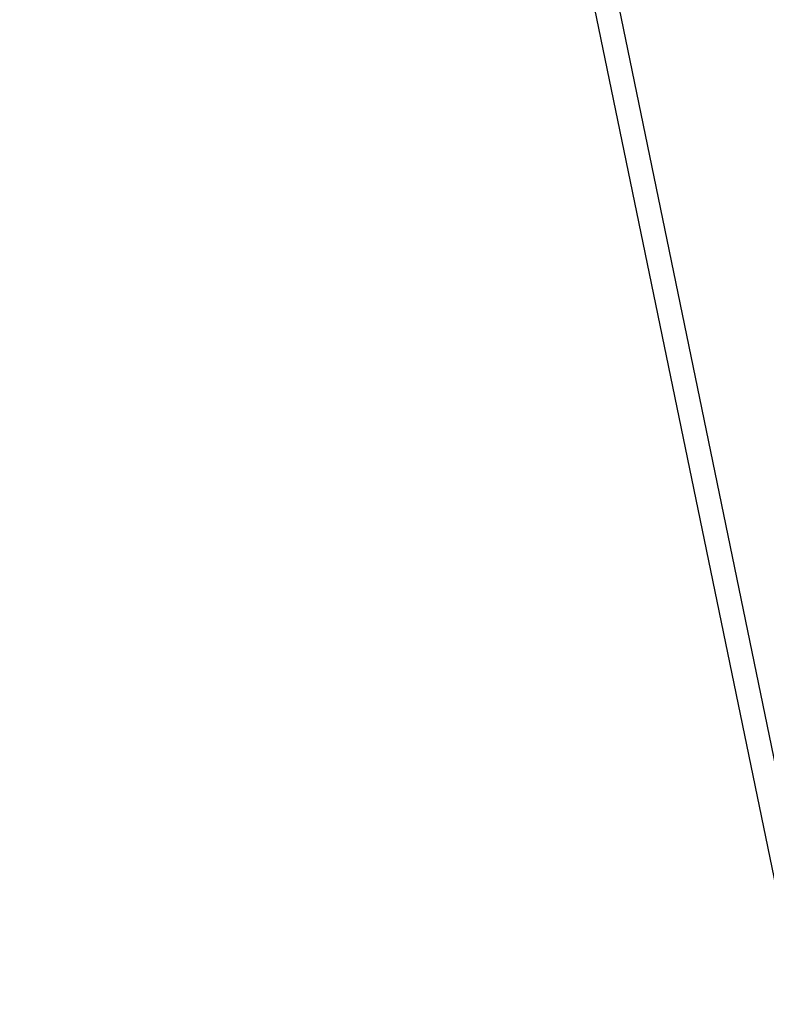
# Model space of a CAD drawing. Extents: x 447045 to 447634, y 442020 to 443192.
# Tile 9 of 24: x 447045 to 447200, y 442521 to 442726. Entities that reach past the tile are written whole.
import ezdxf

# ---------------------------------------------------------------- set-up
doc = ezdxf.new("R2010")
doc.units = 0
doc.header["$LTSCALE"] = 2
doc.header["$MEASUREMENT"] = 0
doc.linetypes.add('AUSGEZOGEN', pattern=[0])
doc.layers.get('0').update_dxf_attribs({"linetype": 'AUSGEZOGEN'})
for name, color, linetype in [('FBR', 8, 'CONTINUOUS'), ('Planeinteilung', 6, 'CONTINUOUS'), ('RAHMEN', 250, 'AUSGEZOGEN'), ('SCHLITZRINNE', 8, 'AUSGEZOGEN')]:
    doc.layers.add(name, color=color, linetype=linetype)

# ---------------------------------------------------------------- blocks, each defined once
blk = doc.blocks.new('1135297')
blk.add_line((0, 0), (1135, 0))
at = {"layer": 'RAHMEN'}
blk.add_line((25, 5), (950, 5), dxfattribs=at)

msp = doc.modelspace()

# ---------------------------------------------------------------- hatches: boundary and pattern name
at = {"layer": 'SCHLITZRINNE'}
h = msp.add_hatch(dxfattribs=at)
h.set_pattern_fill('_USER', color=256, scale=1.5, angle=45, style=0, pattern_type=0)
h.set_pattern_definition([(334.2695901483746, (447234.5127272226, 443158.8401483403), (0.6512059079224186, 1.35127009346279), [])])
edge = h.paths.add_edge_path()
edge.add_arc((464490.7175438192, 449190.2495547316), 18279.89343786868, 199.256988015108, 199.2725912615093)
edge.add_arc((412789.2576575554, 431110.164703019), 36491.72717792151, 19.26941265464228, 19.275929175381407, ccw=False)
edge.add_line((447233.134, 443161.2700000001), (447233.6060244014, 443161.4349028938))
edge.add_arc((464490.7175437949, 449190.249554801), 18280.39343786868, 199.2569880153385, 199.2725912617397)
edge.add_arc((438988.1613027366, 440271.6982763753), 8736.655536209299, 19.248465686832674, 19.281113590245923, ccw=False)
edge.add_arc((439684.884197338, 440514.9838708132), 7998.678116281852, 19.2238186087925, 19.248465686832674, ccw=False)
edge.add_arc((551443.6805055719, 479485.6081539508), 110359.837036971, 199.2238149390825, 199.2304511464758)
edge.add_arc((461591.9284848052, 448142.3628786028), 15198.20419267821, 199.2304511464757, 199.2954143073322)
edge.add_arc((434066.5644204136, 438505.5905611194), 13965.35264760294, 19.22764435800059, 19.29541436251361, ccw=False)
edge.add_arc((446515.3391800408, 442847.4484587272), 781.1301442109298, 18.874057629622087, 19.227644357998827, ccw=False)
edge.add_arc((443272.1578874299, 441738.6996315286), 4208.59989003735, 18.721726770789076, 18.874057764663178, ccw=False)
edge.add_arc((445875.7446372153, 442621.065670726), 1459.557549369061, 18.158793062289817, 18.72172677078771, ccw=False)
edge.add_arc((444728.6532720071, 442244.8351673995), 2666.772522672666, 17.742332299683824, 18.158793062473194, ccw=False)
edge.add_arc((445572.4217009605, 442514.803087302), 1780.867426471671, 17.477765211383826, 17.74233229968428, ccw=False)
edge.add_arc((445655.9223158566, 442541.0951066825), 1693.325305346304, 17.206445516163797, 17.477765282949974, ccw=False)
edge.add_arc((445949.7367177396, 442632.082078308), 1385.745182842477, 16.534274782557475, 17.206445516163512, ccw=False)
edge.add_arc((445777.9256488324, 442581.0775038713), 1564.967140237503, 15.901763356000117, 16.534274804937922, ccw=False)
edge.add_arc((444610.2498572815, 442248.4174516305), 2779.104473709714, 15.717077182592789, 15.901763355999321, ccw=False)
edge.add_arc((445469.3841440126, 442490.1855316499), 1886.600396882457, 15.492922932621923, 15.71707716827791, ccw=False)
edge.add_arc((444501.3018579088, 442221.8413207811), 2891.185847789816, 15.151693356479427, 15.49292293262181, ccw=False)
edge.add_arc((444653.0003013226, 442262.919567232), 2734.024020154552, 14.800793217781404, 15.15169336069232, ccw=False)
edge.add_arc((445305.3867260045, 442435.2971580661), 2059.248441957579, 14.553226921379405, 14.800793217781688, ccw=False)
edge.add_arc((445661.5778748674, 442527.7675625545), 1691.249922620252, 14.280051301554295, 14.55322700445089, ccw=False)
edge.add_arc((445825.2781955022, 442569.4335576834), 1522.330266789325, 13.754489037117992, 14.280051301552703, ccw=False)
edge.add_arc((444655.9725115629, 442283.2091768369), 2726.157571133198, 13.361751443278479, 13.754489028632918, ccw=False)
edge.add_arc((444873.7445731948, 442334.9361968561), 2502.326484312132, 13.156370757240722, 13.361751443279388, ccw=False)
edge.add_arc((445203.5665272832, 442412.0303197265), 2163.614179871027, 12.935498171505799, 13.156370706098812, ccw=False)
edge.add_arc((445591.1524972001, 442501.0521217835), 1765.936213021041, 12.36851844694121, 12.935498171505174, ccw=False)
edge.add_arc((445707.2559674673, 442526.5122554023), 1647.073964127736, 11.781436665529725, 12.368518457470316, ccw=False)
edge.add_arc((445429.9941138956, 442468.6829810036), 1930.302423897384, 11.594814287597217, 11.781436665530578, ccw=False)
edge.add_arc((442977.0603987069, 441965.3993853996), 4434.33480961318, 11.471684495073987, 11.59481397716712, ccw=False)
edge.add_arc((444371.6934236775, 442248.4229983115), 3011.273447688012, 11.050893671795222, 11.471684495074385, ccw=False)
edge.add_arc((446428.11335783, 442650.0465261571), 916.0015312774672, 10.287944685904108, 11.050893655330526, ccw=False)
edge.add_arc((445293.5438072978, 442444.106887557), 2069.110025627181, 9.832006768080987, 10.287944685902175, ccw=False)
edge.add_arc((438489.7745608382, 441264.9773509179), 8974.298105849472, 9.613081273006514, 9.832006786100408, ccw=False)
edge.add_arc((-516898.9809261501, 279448.6900894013), 977969.7495575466, 9.612262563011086, 9.613081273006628, ccw=False)
edge.add_arc((439111.8192036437, 441356.2794889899), 8345.741258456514, 9.603416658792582, 9.61227924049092, ccw=False)
edge.add_arc((371773.6318437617, 429962.7471930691), 76641.01236189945, 9.590854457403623, 9.603416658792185, ccw=False)
edge.add_arc((456011.6550815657, 444189.1683239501), 8789.8725663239, 189.5423691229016, 189.6519019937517)
edge.add_arc((455543.1851558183, 444109.4959913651), 8314.676026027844, 189.6519019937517, 189.6840918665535)
edge.add_arc((393564.9242098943, 433546.2457900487), 54557.31384556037, 9.66554402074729, 9.670449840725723, ccw=False)

# ---------------------------------------------------------------- linework, layer by layer
at = {"layer": 'FBR'}
msp.add_lwpolyline([(447314.3525886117, 442951.2948101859, -0.0015582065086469), (447317.425168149, 442939.118631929, -0.0015466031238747), (447320.4445637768, 442926.8321163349, -0.0015433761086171), (447323.3867011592, 442914.5324890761, -0.0015534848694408), (447326.2339534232, 442902.2950271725, -0.001554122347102), (447329.0054332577, 442890.0385998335, -0.0015444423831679), (447331.7177998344, 442877.6883084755, -0.0015468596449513), (447334.3531664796, 442865.3242596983, -0.0015557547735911), (447336.897132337, 442853.0148800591, -0.0015566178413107), (447339.4823111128, 442840.1010307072, -0.0017025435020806), (447341.7689028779, 442828.2788710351, -0.001390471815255), (447344.5490080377, 442813.4124663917, -0.0020889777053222), (447346.3306091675, 442803.5043822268, -0.0004549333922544), (447348.2979180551, 442792.234624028, -0.0010237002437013), (447349.1573781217, 442787.223764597, -3.1502593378e-06), (447350.3487882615, 442780.1909008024, -1.49845386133e-05), (447350.5992094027, 442778.7123413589), (447354.7733806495, 442754.0623302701), (447358.9473806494, 442729.41333027, 5.4597560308e-06), (447365.2088651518, 442692.4394217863, -2.781310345e-06), (447371.4703496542, 442655.4655133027, -2.6786460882e-06), (447379.8183651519, 442606.1674217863, 3.2175724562e-06), (447388.1663806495, 442556.8693302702), (447409.037358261, 442433.6244624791)], format="xyb", dxfattribs=at)
at = {"layer": 'FBR', "flags": 128}
msp.add_lwpolyline([(447300.5709999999, 442944.9339999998, -0.0022932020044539), (447303.9532739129, 442931.3858386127, -0.0017136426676), (447308.3339999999, 442913.2199999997, -0.0008961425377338), (447310.3912526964, 442904.489349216, -0.0009637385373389), (447312.2739999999, 442896.3639999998, -0.0024739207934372), (447316.1015402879, 442879.3132844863, -0.002561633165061), (447319.6320000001, 442862.8099999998, -0.0008142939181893), (447320.9057146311, 442856.6530390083, -0.000537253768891), (447322.8109999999, 442847.3159999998, -0.0018360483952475), (447327.1297547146, 442825.6264892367, -0.003329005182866), (447329.388, 442813.6399999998, -0.0019894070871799), (447332.2641140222, 442797.4280008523, -0.0009552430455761), (447338.0549999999, 442763.6299999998, -3.5722962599e-06), (447340.3885389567, 442749.8518218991, -3.86703077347e-05), (447340.6039999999, 442748.5789999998, -5.48129439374e-05), (447343.4054999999, 442732.0104999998, 0.0004779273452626), (447346.2069999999, 442715.4419999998, 0.0001404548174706), (447346.9915000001, 442710.8369999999, -2.14056777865e-05), (447347.7760000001, 442706.2319999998)], format="xyb", dxfattribs=at)

# ---------------------------------------------------------------- block references
at = {"layer": 'Planeinteilung', "linetype": 'Continuous', "rotation": 281.6467705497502}
msp.add_blockref('1135297', (447081.3116807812, 443131.5817180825), dxfattribs=at)

doc.saveas('drawing.dxf')
